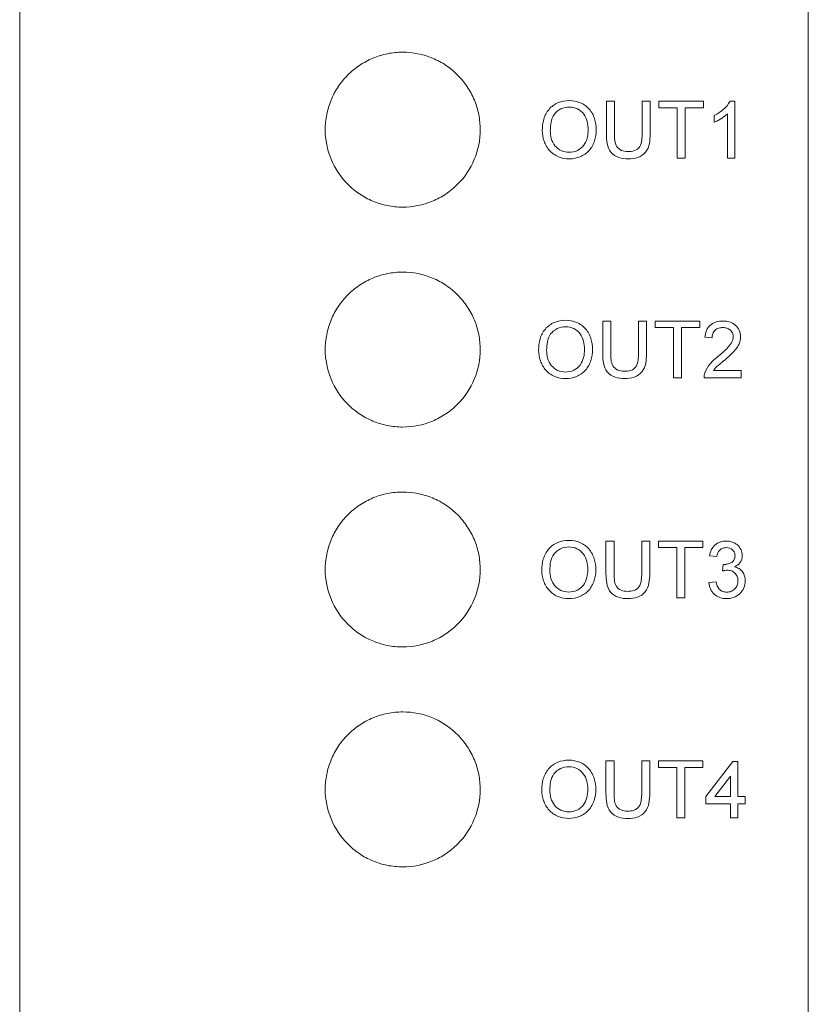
# Model space of a CAD drawing. Header units: millimetres. Extents: x 216 to 455, y 70 to 254.
# Tile 28 of 69: x 406 to 424, y 94 to 116. Entities that reach past the tile are written whole.
import ezdxf

# ---------------------------------------------------------------- set-up
doc = ezdxf.new("R2010")
doc.units = ezdxf.units.MM

msp = doc.modelspace()

# ---------------------------------------------------------------- linework, layer by layer
at = {"lineweight": 15}
for p, q in [((405.95, 218.36), (405.95, 86.466)), ((423.76, 218.36), (423.76, 86.466)), ((419.382, 113.967), (419.201, 113.967)), ((419.201, 113.967), (419.201, 113.229)), ((419.382, 113.237), (419.382, 113.967)), ((420.188, 113.967), (420.007, 113.967)), ((420.007, 113.967), (420.007, 113.237)), ((420.188, 113.229), (420.188, 113.967)), ((420.386, 113.967), (420.386, 113.819)), ((421.39, 113.967), (420.386, 113.967)), ((421.39, 113.819), (421.39, 113.967)), ((422.098, 113.967), (421.992, 113.967)), ((422.098, 112.683), (422.098, 113.967)), ((420.386, 113.819), (420.798, 113.819)), ((420.798, 113.819), (420.798, 112.683)), ((420.979, 113.819), (421.39, 113.819)), ((420.979, 112.683), (420.979, 113.819)), ((421.934, 113.684), (421.934, 112.683)), ((421.637, 113.646), (421.637, 113.495)), ((420.798, 112.683), (420.979, 112.683)), ((421.934, 112.683), (422.098, 112.683)), ((419.118, 109.004), (419.118, 108.266)), ((419.299, 109.004), (419.118, 109.004)), ((419.299, 108.274), (419.299, 109.004)), ((420.105, 109.004), (419.924, 109.004)), ((419.924, 109.004), (419.924, 108.274)), ((420.105, 108.266), (420.105, 109.004)), ((421.307, 109.004), (420.303, 109.004)), ((420.303, 109.004), (420.303, 108.856)), ((421.307, 108.856), (421.307, 109.004)), ((420.303, 108.856), (420.715, 108.856)), ((420.715, 108.856), (420.715, 107.72)), ((420.896, 108.856), (421.307, 108.856)), ((420.896, 107.72), (420.896, 108.856)), ((421.422, 108.642), (421.587, 108.626)), ((422.246, 107.885), (421.617, 107.885)), ((422.246, 107.72), (422.246, 107.885)), ((420.715, 107.72), (420.896, 107.72)), ((421.406, 107.72), (422.246, 107.72)), ((419.372, 104.033), (419.191, 104.033)), ((419.191, 104.033), (419.191, 103.294)), ((419.372, 103.302), (419.372, 104.033)), ((420.179, 104.033), (419.998, 104.033)), ((419.998, 104.033), (419.998, 103.302)), ((420.179, 103.294), (420.179, 104.033)), ((420.377, 104.033), (420.377, 103.884)), ((421.381, 104.033), (420.377, 104.033)), ((420.377, 103.884), (420.788, 103.884)), ((420.788, 103.884), (420.788, 102.748)), ((420.969, 102.748), (420.969, 103.884)), ((420.969, 103.884), (421.381, 103.884)), ((421.381, 103.884), (421.381, 104.033)), ((421.529, 103.703), (421.694, 103.687)), ((421.841, 103.506), (421.824, 103.358)), ((421.677, 103.111), (421.513, 103.094)), ((420.788, 102.748), (420.969, 102.748)), ((419.191, 99.067), (419.191, 98.328)), ((419.372, 99.067), (419.191, 99.067)), ((419.372, 98.337), (419.372, 99.067)), ((419.998, 99.067), (419.998, 98.337)), ((420.179, 99.067), (419.998, 99.067)), ((420.179, 98.328), (420.179, 99.067)), ((420.377, 99.067), (420.377, 98.919)), ((421.381, 99.067), (420.377, 99.067)), ((421.381, 98.919), (421.381, 99.067)), ((422.056, 99.051), (421.447, 98.26)), ((422.171, 99.051), (422.056, 99.051)), ((422.171, 98.26), (422.171, 99.051)), ((420.377, 98.919), (420.788, 98.919)), ((420.788, 98.919), (420.788, 97.783)), ((420.969, 97.783), (420.969, 98.919)), ((420.969, 98.919), (421.381, 98.919)), ((421.65, 98.26), (422.006, 98.723)), ((422.006, 98.723), (422.006, 98.26)), ((421.447, 98.26), (421.447, 98.096)), ((421.447, 98.096), (422.006, 98.096)), ((422.006, 98.26), (421.65, 98.26)), ((422.006, 98.096), (422.006, 97.783)), ((422.336, 98.26), (422.171, 98.26)), ((422.171, 98.096), (422.336, 98.096)), ((422.171, 97.783), (422.171, 98.096)), ((422.336, 98.096), (422.336, 98.26)), ((420.788, 97.783), (420.969, 97.783)), ((422.006, 97.783), (422.171, 97.783))]:
    msp.add_line(p, q, dxfattribs=at)
for points, knots in [([(416.35, 113.327), (416.35, 113.442), (416.339, 113.555), (416.295, 113.778), (416.262, 113.888), (416.174, 114.1), (416.121, 114.2), (415.995, 114.39), (415.921, 114.48), (415.76, 114.642), (415.672, 114.715), (415.481, 114.843), (415.379, 114.898), (415.062, 115.03), (414.83, 115.077), (414.486, 115.077), (414.37, 115.066), (414.144, 115.02), (414.035, 114.987), (413.822, 114.899), (413.719, 114.843), (413.53, 114.716), (413.441, 114.643), (413.278, 114.48), (413.206, 114.391), (413.08, 114.201), (413.026, 114.099), (412.938, 113.888), (412.906, 113.779), (412.861, 113.556), (412.85, 113.441), (412.85, 113.1), (412.895, 112.871), (413.068, 112.451), (413.198, 112.256), (413.438, 112.013), (413.528, 111.939), (413.719, 111.811), (413.819, 111.757), (414.031, 111.668), (414.143, 111.634), (414.368, 111.589), (414.482, 111.577), (414.83, 111.577), (415.058, 111.622), (415.378, 111.755), (415.479, 111.809), (415.669, 111.937), (415.759, 112.011), (416.001, 112.254), (416.131, 112.449), (416.304, 112.868), (416.35, 113.097), (416.35, 113.327)], [0, 0, 0, 0, 0.03125, 0.03125, 0.0625, 0.0625, 0.09375, 0.09375, 0.125, 0.125, 0.15625, 0.15625, 0.1875, 0.1875, 0.25, 0.25, 0.28125, 0.28125, 0.3125, 0.3125, 0.34375, 0.34375, 0.375, 0.375, 0.40625, 0.40625, 0.4375, 0.4375, 0.46875, 0.46875, 0.5, 0.5, 0.5625, 0.5625, 0.625, 0.625, 0.65625, 0.65625, 0.6875, 0.6875, 0.71875, 0.71875, 0.75, 0.75, 0.8125, 0.8125, 0.84375, 0.84375, 0.875, 0.875, 0.9375, 0.9375, 1, 1, 1, 1]), ([(418.362, 113.984), (418.275, 113.982), (418.189, 113.97), (418.031, 113.903), (417.96, 113.85), (417.849, 113.721), (417.809, 113.643), (417.761, 113.479), (417.753, 113.394), (417.752, 113.308)], [0, 0, 0, 0, 0.25, 0.25, 0.5, 0.5, 0.75, 0.75, 1, 1, 1, 1]), ([(418.97, 113.323), (418.969, 113.407), (418.959, 113.49), (418.908, 113.65), (418.869, 113.726), (418.758, 113.853), (418.687, 113.902), (418.532, 113.969), (418.447, 113.982), (418.362, 113.984)], [0, 0, 0, 0, 0.25, 0.25, 0.5, 0.5, 0.75, 0.75, 1, 1, 1, 1]), ([(417.933, 113.306), (417.934, 113.37), (417.938, 113.434), (417.964, 113.56), (417.986, 113.622), (418.063, 113.726), (418.116, 113.766), (418.232, 113.823), (418.298, 113.834), (418.363, 113.836)], [0, 0, 0, 0, 0.25, 0.25, 0.5, 0.5, 0.75, 0.75, 1, 1, 1, 1]), ([(418.363, 113.836), (418.426, 113.834), (418.489, 113.822), (418.601, 113.768), (418.652, 113.727), (418.726, 113.627), (418.751, 113.569), (418.782, 113.449), (418.789, 113.387), (418.789, 113.325)], [0, 0, 0, 0, 0.25, 0.25, 0.5, 0.5, 0.75, 0.75, 1, 1, 1, 1]), ([(421.637, 113.495), (421.665, 113.506), (421.691, 113.518), (421.717, 113.532), (421.743, 113.546), (421.769, 113.561), (421.794, 113.576), (421.819, 113.592), (421.843, 113.608), (421.866, 113.626), (421.89, 113.644), (421.912, 113.663), (421.934, 113.684)], [0, 0, 0, 0, 0.000088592, 0.000088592, 0.000088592, 0.0001770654, 0.0001770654, 0.0001770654, 0.000265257, 0.000265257, 0.000265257, 0.0003545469, 0.0003545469, 0.0003545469, 0.0003545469]), ([(417.752, 113.308), (417.753, 113.226), (417.765, 113.145), (417.82, 112.99), (417.86, 112.917), (417.972, 112.794), (418.041, 112.746), (418.194, 112.682), (418.277, 112.668), (418.361, 112.667)], [0, 0, 0, 0, 0.25, 0.25, 0.5, 0.5, 0.75, 0.75, 1, 1, 1, 1]), ([(418.36, 112.815), (418.299, 112.816), (418.237, 112.827), (418.127, 112.878), (418.078, 112.917), (418, 113.011), (417.972, 113.067), (417.94, 113.184), (417.934, 113.245), (417.933, 113.306)], [0, 0, 0, 0, 0.25, 0.25, 0.5, 0.5, 0.75, 0.75, 1, 1, 1, 1]), ([(418.789, 113.325), (418.788, 113.262), (418.783, 113.201), (418.753, 113.081), (418.727, 113.023), (418.651, 112.923), (418.601, 112.882), (418.487, 112.827), (418.424, 112.817), (418.36, 112.815)], [0, 0, 0, 0, 0.25, 0.25, 0.5, 0.5, 0.75, 0.75, 1, 1, 1, 1]), ([(418.361, 112.667), (418.446, 112.668), (418.529, 112.683), (418.685, 112.748), (418.757, 112.795), (418.867, 112.921), (418.907, 112.997), (418.959, 113.155), (418.969, 113.239), (418.97, 113.323)], [0, 0, 0, 0, 0.25, 0.25, 0.5, 0.5, 0.75, 0.75, 1, 1, 1, 1]), ([(419.201, 113.229), (419.201, 113.156), (419.205, 113.084), (419.232, 112.943), (419.257, 112.871), (419.349, 112.76), (419.413, 112.72), (419.552, 112.674), (419.624, 112.668), (419.698, 112.667)], [0, 0, 0, 0, 0.25, 0.25, 0.5, 0.5, 0.75, 0.75, 1, 1, 1, 1]), ([(419.684, 112.831), (419.634, 112.833), (419.584, 112.839), (419.495, 112.878), (419.456, 112.911), (419.405, 112.995), (419.395, 113.044), (419.383, 113.14), (419.382, 113.189), (419.382, 113.237)], [0, 0, 0, 0, 0.25, 0.25, 0.5, 0.5, 0.75, 0.75, 1, 1, 1, 1]), ([(420.007, 113.237), (420.007, 113.187), (420.005, 113.136), (419.99, 113.036), (419.979, 112.986), (419.927, 112.9), (419.882, 112.869), (419.786, 112.836), (419.735, 112.832), (419.684, 112.831)], [0, 0, 0, 0, 0.25, 0.25, 0.5, 0.5, 0.75, 0.75, 1, 1, 1, 1]), ([(419.698, 112.667), (419.77, 112.668), (419.842, 112.675), (419.979, 112.723), (420.04, 112.766), (420.132, 112.875), (420.158, 112.945), (420.185, 113.086), (420.188, 113.157), (420.188, 113.229)], [0, 0, 0, 0, 0.25, 0.25, 0.5, 0.5, 0.75, 0.75, 1, 1, 1, 1]), ([(416.35, 108.359), (416.35, 108.474), (416.339, 108.587), (416.295, 108.809), (416.262, 108.92), (416.175, 109.131), (416.121, 109.232), (415.995, 109.422), (415.922, 109.512), (415.76, 109.674), (415.673, 109.746), (415.482, 109.875), (415.379, 109.93), (415.062, 110.062), (414.831, 110.109), (414.486, 110.109), (414.37, 110.097), (414.144, 110.052), (414.034, 110.019), (413.822, 109.931), (413.719, 109.875), (413.529, 109.748), (413.441, 109.675), (413.278, 109.511), (413.206, 109.423), (413.08, 109.233), (413.025, 109.131), (412.938, 108.92), (412.906, 108.811), (412.861, 108.588), (412.85, 108.473), (412.85, 108.132), (412.895, 107.903), (413.068, 107.483), (413.197, 107.288), (413.438, 107.045), (413.528, 106.971), (413.718, 106.843), (413.819, 106.789), (414.031, 106.7), (414.143, 106.666), (414.368, 106.621), (414.482, 106.609), (414.83, 106.609), (415.059, 106.654), (415.378, 106.787), (415.479, 106.841), (415.669, 106.969), (415.76, 107.043), (416.001, 107.286), (416.131, 107.481), (416.304, 107.901), (416.35, 108.129), (416.35, 108.359)], [0, 0, 0, 0, 0.03125, 0.03125, 0.0625, 0.0625, 0.09375, 0.09375, 0.125, 0.125, 0.15625, 0.15625, 0.1875, 0.1875, 0.25, 0.25, 0.28125, 0.28125, 0.3125, 0.3125, 0.34375, 0.34375, 0.375, 0.375, 0.40625, 0.40625, 0.4375, 0.4375, 0.46875, 0.46875, 0.5, 0.5, 0.5625, 0.5625, 0.625, 0.625, 0.65625, 0.65625, 0.6875, 0.6875, 0.71875, 0.71875, 0.75, 0.75, 0.8125, 0.8125, 0.84375, 0.84375, 0.875, 0.875, 0.9375, 0.9375, 1, 1, 1, 1]), ([(418.279, 109.021), (418.192, 109.019), (418.106, 109.007), (417.948, 108.94), (417.877, 108.887), (417.766, 108.758), (417.726, 108.68), (417.678, 108.516), (417.67, 108.431), (417.669, 108.345)], [0, 0, 0, 0, 0.25, 0.25, 0.5, 0.5, 0.75, 0.75, 1, 1, 1, 1]), ([(418.887, 108.36), (418.886, 108.444), (418.876, 108.527), (418.825, 108.687), (418.786, 108.762), (418.675, 108.89), (418.604, 108.939), (418.449, 109.006), (418.364, 109.019), (418.279, 109.021)], [0, 0, 0, 0, 0.25, 0.25, 0.5, 0.5, 0.75, 0.75, 1, 1, 1, 1]), ([(421.834, 109.004), (421.783, 109.003), (421.732, 108.999), (421.633, 108.97), (421.586, 108.946), (421.509, 108.879), (421.478, 108.837), (421.438, 108.744), (421.428, 108.693), (421.422, 108.642)], [0, 0, 0, 0, 0.25, 0.25, 0.5, 0.5, 0.75, 0.75, 1, 1, 1, 1]), ([(422.229, 108.65), (422.228, 108.7), (422.221, 108.749), (422.18, 108.839), (422.149, 108.88), (422.075, 108.945), (422.03, 108.969), (421.935, 108.999), (421.884, 109.004), (421.834, 109.004)], [0, 0, 0, 0, 0.25, 0.25, 0.5, 0.5, 0.75, 0.75, 1, 1, 1, 1]), ([(417.85, 108.343), (417.851, 108.408), (417.854, 108.471), (417.881, 108.597), (417.903, 108.659), (417.98, 108.763), (418.033, 108.803), (418.149, 108.86), (418.214, 108.871), (418.28, 108.873)], [0, 0, 0, 0, 0.25, 0.25, 0.5, 0.5, 0.75, 0.75, 1, 1, 1, 1]), ([(418.28, 108.873), (418.343, 108.871), (418.406, 108.859), (418.518, 108.805), (418.569, 108.764), (418.643, 108.664), (418.668, 108.606), (418.699, 108.486), (418.705, 108.424), (418.706, 108.362)], [0, 0, 0, 0, 0.25, 0.25, 0.5, 0.5, 0.75, 0.75, 1, 1, 1, 1]), ([(421.587, 108.626), (421.588, 108.657), (421.592, 108.688), (421.614, 108.747), (421.631, 108.774), (421.678, 108.817), (421.706, 108.833), (421.766, 108.853), (421.799, 108.856), (421.83, 108.856)], [0, 0, 0, 0, 0.25, 0.25, 0.5, 0.5, 0.75, 0.75, 1, 1, 1, 1]), ([(421.83, 108.856), (421.86, 108.856), (421.889, 108.853), (421.945, 108.836), (421.971, 108.821), (422.015, 108.783), (422.034, 108.76), (422.059, 108.707), (422.064, 108.678), (422.065, 108.648)], [0, 0, 0, 0, 0.25, 0.25, 0.5, 0.5, 0.75, 0.75, 1, 1, 1, 1]), ([(422.065, 108.648), (422.063, 108.6), (422.048, 108.553), (422, 108.47), (421.968, 108.433), (421.867, 108.327), (421.794, 108.263), (421.719, 108.201)], [0, 0, 0, 0, 0.25, 0.25, 0.5, 0.5, 1, 1, 1, 1]), ([(421.873, 108.123), (421.956, 108.195), (422.041, 108.265), (422.145, 108.394), (422.175, 108.44), (422.218, 108.541), (422.228, 108.595), (422.229, 108.65)], [0, 0, 0, 0, 0.5, 0.5, 0.75, 0.75, 1, 1, 1, 1]), ([(417.669, 108.345), (417.67, 108.263), (417.682, 108.183), (417.737, 108.028), (417.777, 107.954), (417.889, 107.831), (417.958, 107.783), (418.11, 107.719), (418.194, 107.705), (418.278, 107.704)], [0, 0, 0, 0, 0.25, 0.25, 0.5, 0.5, 0.75, 0.75, 1, 1, 1, 1]), ([(418.277, 107.852), (418.216, 107.854), (418.154, 107.864), (418.043, 107.915), (417.995, 107.955), (417.917, 108.048), (417.889, 108.104), (417.857, 108.221), (417.851, 108.282), (417.85, 108.343)], [0, 0, 0, 0, 0.25, 0.25, 0.5, 0.5, 0.75, 0.75, 1, 1, 1, 1]), ([(418.706, 108.362), (418.705, 108.299), (418.7, 108.238), (418.67, 108.119), (418.644, 108.06), (418.568, 107.96), (418.518, 107.919), (418.404, 107.864), (418.341, 107.854), (418.277, 107.852)], [0, 0, 0, 0, 0.25, 0.25, 0.5, 0.5, 0.75, 0.75, 1, 1, 1, 1]), ([(418.278, 107.704), (418.363, 107.705), (418.446, 107.72), (418.602, 107.785), (418.674, 107.832), (418.784, 107.958), (418.824, 108.034), (418.876, 108.192), (418.886, 108.276), (418.887, 108.36)], [0, 0, 0, 0, 0.25, 0.25, 0.5, 0.5, 0.75, 0.75, 1, 1, 1, 1]), ([(419.118, 108.266), (419.118, 108.193), (419.122, 108.122), (419.149, 107.98), (419.174, 107.909), (419.265, 107.798), (419.33, 107.757), (419.468, 107.711), (419.541, 107.705), (419.615, 107.704)], [0, 0, 0, 0, 0.25, 0.25, 0.5, 0.5, 0.75, 0.75, 1, 1, 1, 1]), ([(419.6, 107.868), (419.551, 107.87), (419.501, 107.876), (419.412, 107.916), (419.373, 107.949), (419.322, 108.032), (419.312, 108.081), (419.3, 108.177), (419.299, 108.226), (419.299, 108.274)], [0, 0, 0, 0, 0.25, 0.25, 0.5, 0.5, 0.75, 0.75, 1, 1, 1, 1]), ([(419.924, 108.274), (419.924, 108.224), (419.922, 108.173), (419.907, 108.073), (419.896, 108.023), (419.844, 107.937), (419.799, 107.906), (419.703, 107.873), (419.651, 107.869), (419.6, 107.868)], [0, 0, 0, 0, 0.25, 0.25, 0.5, 0.5, 0.75, 0.75, 1, 1, 1, 1]), ([(419.615, 107.704), (419.687, 107.705), (419.759, 107.712), (419.896, 107.76), (419.957, 107.803), (420.049, 107.912), (420.075, 107.982), (420.102, 108.123), (420.105, 108.194), (420.105, 108.266)], [0, 0, 0, 0, 0.25, 0.25, 0.5, 0.5, 0.75, 0.75, 1, 1, 1, 1]), ([(421.719, 108.201), (421.657, 108.151), (421.596, 108.099), (421.491, 107.978), (421.45, 107.909), (421.423, 107.835)], [0, 0, 0, 0, 0.5, 0.5, 1, 1, 1, 1]), ([(421.617, 107.885), (421.635, 107.908), (421.653, 107.931), (421.673, 107.952), (421.694, 107.973), (421.716, 107.992), (421.738, 108.011), (421.76, 108.03), (421.783, 108.049), (421.805, 108.067), (421.828, 108.086), (421.85, 108.105), (421.873, 108.123)], [0, 0, 0, 0, 0.0000880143, 0.0000880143, 0.0000880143, 0.0001758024, 0.0001758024, 0.0001758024, 0.0002636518, 0.0002636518, 0.0002636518, 0.0003515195, 0.0003515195, 0.0003515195, 0.0003515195]), ([(421.423, 107.835), (421.417, 107.816), (421.412, 107.798), (421.41, 107.779), (421.408, 107.769), (421.407, 107.76), (421.407, 107.75), (421.406, 107.74), (421.406, 107.73), (421.406, 107.72)], [0, 0, 0, 0, 0.0000578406, 0.0000578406, 0.0000578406, 0.0000874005, 0.0000874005, 0.0000874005, 0.0001171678, 0.0001171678, 0.0001171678, 0.0001171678]), ([(416.35, 103.391), (416.35, 103.506), (416.339, 103.619), (416.295, 103.841), (416.262, 103.952), (416.175, 104.163), (416.121, 104.263), (415.995, 104.453), (415.922, 104.543), (415.761, 104.705), (415.673, 104.778), (415.482, 104.907), (415.38, 104.962), (415.063, 105.094), (414.831, 105.141), (414.486, 105.141), (414.37, 105.129), (414.144, 105.084), (414.034, 105.051), (413.821, 104.962), (413.719, 104.907), (413.529, 104.779), (413.441, 104.707), (413.278, 104.543), (413.205, 104.454), (413.08, 104.265), (413.025, 104.163), (412.938, 103.951), (412.906, 103.843), (412.861, 103.62), (412.85, 103.504), (412.85, 103.164), (412.895, 102.935), (413.068, 102.516), (413.197, 102.32), (413.438, 102.078), (413.527, 102.003), (413.718, 101.875), (413.819, 101.821), (414.031, 101.732), (414.143, 101.698), (414.368, 101.653), (414.482, 101.641), (414.83, 101.641), (415.059, 101.686), (415.379, 101.819), (415.48, 101.874), (415.67, 102.001), (415.76, 102.075), (416.002, 102.318), (416.131, 102.513), (416.304, 102.933), (416.35, 103.161), (416.35, 103.391)], [0, 0, 0, 0, 0.03125, 0.03125, 0.0625, 0.0625, 0.09375, 0.09375, 0.125, 0.125, 0.15625, 0.15625, 0.1875, 0.1875, 0.25, 0.25, 0.28125, 0.28125, 0.3125, 0.3125, 0.34375, 0.34375, 0.375, 0.375, 0.40625, 0.40625, 0.4375, 0.4375, 0.46875, 0.46875, 0.5, 0.5, 0.5625, 0.5625, 0.625, 0.625, 0.65625, 0.65625, 0.6875, 0.6875, 0.71875, 0.71875, 0.75, 0.75, 0.8125, 0.8125, 0.84375, 0.84375, 0.875, 0.875, 0.9375, 0.9375, 1, 1, 1, 1]), ([(418.352, 104.049), (418.266, 104.047), (418.18, 104.035), (418.021, 103.968), (417.951, 103.915), (417.839, 103.786), (417.8, 103.708), (417.751, 103.544), (417.744, 103.459), (417.742, 103.374)], [0, 0, 0, 0, 0.25, 0.25, 0.5, 0.5, 0.75, 0.75, 1, 1, 1, 1]), ([(417.923, 103.372), (417.925, 103.436), (417.928, 103.5), (417.954, 103.625), (417.977, 103.687), (418.054, 103.791), (418.107, 103.831), (418.223, 103.888), (418.288, 103.9), (418.353, 103.901)], [0, 0, 0, 0, 0.25, 0.25, 0.5, 0.5, 0.75, 0.75, 1, 1, 1, 1]), ([(418.961, 103.389), (418.959, 103.472), (418.95, 103.555), (418.899, 103.715), (418.859, 103.79), (418.749, 103.918), (418.678, 103.967), (418.523, 104.034), (418.438, 104.048), (418.352, 104.049)], [0, 0, 0, 0, 0.25, 0.25, 0.5, 0.5, 0.75, 0.75, 1, 1, 1, 1]), ([(418.353, 103.901), (418.417, 103.9), (418.48, 103.888), (418.592, 103.833), (418.642, 103.792), (418.716, 103.692), (418.742, 103.634), (418.773, 103.514), (418.779, 103.452), (418.78, 103.39)], [0, 0, 0, 0, 0.25, 0.25, 0.5, 0.5, 0.75, 0.75, 1, 1, 1, 1]), ([(421.905, 104.033), (421.858, 104.032), (421.813, 104.027), (421.726, 103.996), (421.686, 103.973), (421.618, 103.911), (421.59, 103.874), (421.55, 103.792), (421.538, 103.748), (421.529, 103.703)], [0, 0, 0, 0, 0.25, 0.25, 0.5, 0.5, 0.75, 0.75, 1, 1, 1, 1]), ([(421.694, 103.687), (421.703, 103.74), (421.722, 103.792), (421.781, 103.848), (421.804, 103.862), (421.855, 103.881), (421.882, 103.883), (421.91, 103.884)], [0, 0, 0, 0, 0.5, 0.5, 0.75, 0.75, 1, 1, 1, 1]), ([(422.27, 103.706), (422.268, 103.751), (422.26, 103.796), (422.221, 103.878), (422.194, 103.916), (422.124, 103.974), (422.083, 103.996), (421.997, 104.026), (421.951, 104.031), (421.905, 104.033)], [0, 0, 0, 0, 0.25, 0.25, 0.5, 0.5, 0.75, 0.75, 1, 1, 1, 1]), ([(421.91, 103.884), (421.96, 103.884), (422.011, 103.869), (422.067, 103.817), (422.082, 103.797), (422.101, 103.751), (422.105, 103.726), (422.105, 103.701)], [0, 0, 0, 0, 0.5, 0.5, 0.75, 0.75, 1, 1, 1, 1]), ([(422.105, 103.701), (422.105, 103.672), (422.101, 103.643), (422.076, 103.591), (422.056, 103.568), (422.007, 103.536), (421.98, 103.524), (421.923, 103.508), (421.894, 103.505), (421.864, 103.504)], [0, 0, 0, 0, 0.25, 0.25, 0.5, 0.5, 0.75, 0.75, 1, 1, 1, 1]), ([(422.095, 103.452), (422.119, 103.464), (422.144, 103.477), (422.186, 103.51), (422.206, 103.53), (422.237, 103.575), (422.25, 103.6), (422.266, 103.652), (422.269, 103.679), (422.27, 103.706)], [0, 0, 0, 0, 0.25, 0.25, 0.5, 0.5, 0.75, 0.75, 1, 1, 1, 1]), ([(421.864, 103.504), (421.862, 103.504), (421.86, 103.504), (421.858, 103.504), (421.857, 103.504), (421.855, 103.504), (421.853, 103.505), (421.849, 103.505), (421.845, 103.505), (421.841, 103.506)], [0, 0, 0, 0, 0.00000593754, 0.00000593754, 0.00000593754, 0.00001187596, 0.00001187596, 0.00001187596, 0.00002374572, 0.00002374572, 0.00002374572, 0.00002374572]), ([(422.336, 103.135), (422.335, 103.171), (422.332, 103.206), (422.313, 103.275), (422.297, 103.308), (422.253, 103.366), (422.227, 103.392), (422.165, 103.43), (422.13, 103.443), (422.095, 103.452)], [0, 0, 0, 0, 0.25, 0.25, 0.5, 0.5, 0.75, 0.75, 1, 1, 1, 1]), ([(417.742, 103.374), (417.743, 103.291), (417.756, 103.211), (417.81, 103.056), (417.85, 102.983), (417.962, 102.86), (418.031, 102.811), (418.184, 102.747), (418.268, 102.733), (418.351, 102.732)], [0, 0, 0, 0, 0.25, 0.25, 0.5, 0.5, 0.75, 0.75, 1, 1, 1, 1]), ([(418.351, 102.88), (418.289, 102.882), (418.227, 102.892), (418.117, 102.944), (418.068, 102.983), (417.991, 103.077), (417.963, 103.132), (417.93, 103.25), (417.924, 103.311), (417.923, 103.372)], [0, 0, 0, 0, 0.25, 0.25, 0.5, 0.5, 0.75, 0.75, 1, 1, 1, 1]), ([(418.78, 103.39), (418.779, 103.328), (418.774, 103.266), (418.744, 103.147), (418.718, 103.088), (418.642, 102.989), (418.592, 102.947), (418.478, 102.892), (418.414, 102.882), (418.351, 102.88)], [0, 0, 0, 0, 0.25, 0.25, 0.5, 0.5, 0.75, 0.75, 1, 1, 1, 1]), ([(418.351, 102.732), (418.436, 102.734), (418.52, 102.748), (418.676, 102.813), (418.747, 102.861), (418.858, 102.987), (418.898, 103.062), (418.949, 103.22), (418.959, 103.305), (418.961, 103.389)], [0, 0, 0, 0, 0.25, 0.25, 0.5, 0.5, 0.75, 0.75, 1, 1, 1, 1]), ([(419.191, 103.294), (419.192, 103.222), (419.195, 103.15), (419.222, 103.008), (419.247, 102.937), (419.339, 102.826), (419.403, 102.786), (419.542, 102.739), (419.615, 102.733), (419.688, 102.732)], [0, 0, 0, 0, 0.25, 0.25, 0.5, 0.5, 0.75, 0.75, 1, 1, 1, 1]), ([(419.674, 102.897), (419.625, 102.898), (419.575, 102.904), (419.485, 102.944), (419.446, 102.977), (419.395, 103.061), (419.385, 103.11), (419.374, 103.205), (419.373, 103.254), (419.372, 103.302)], [0, 0, 0, 0, 0.25, 0.25, 0.5, 0.5, 0.75, 0.75, 1, 1, 1, 1]), ([(419.998, 103.302), (419.997, 103.252), (419.996, 103.202), (419.981, 103.102), (419.969, 103.052), (419.918, 102.965), (419.873, 102.934), (419.777, 102.902), (419.725, 102.898), (419.674, 102.897)], [0, 0, 0, 0, 0.25, 0.25, 0.5, 0.5, 0.75, 0.75, 1, 1, 1, 1]), ([(419.688, 102.732), (419.761, 102.733), (419.833, 102.74), (419.97, 102.788), (420.031, 102.831), (420.123, 102.94), (420.148, 103.011), (420.175, 103.151), (420.178, 103.222), (420.179, 103.294)], [0, 0, 0, 0, 0.25, 0.25, 0.5, 0.5, 0.75, 0.75, 1, 1, 1, 1]), ([(421.824, 103.358), (421.832, 103.36), (421.841, 103.362), (421.85, 103.364), (421.859, 103.366), (421.868, 103.368), (421.877, 103.37), (421.894, 103.373), (421.912, 103.375), (421.93, 103.375)], [0, 0, 0, 0, 0.0000270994, 0.0000270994, 0.0000270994, 0.0000542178, 0.0000542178, 0.0000542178, 0.0001083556, 0.0001083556, 0.0001083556, 0.0001083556]), ([(421.93, 103.375), (421.962, 103.374), (421.994, 103.37), (422.054, 103.348), (422.081, 103.33), (422.125, 103.285), (422.143, 103.258), (422.166, 103.2), (422.17, 103.168), (422.171, 103.136)], [0, 0, 0, 0, 0.25, 0.25, 0.5, 0.5, 0.75, 0.75, 1, 1, 1, 1]), ([(421.513, 103.094), (421.518, 103.045), (421.529, 102.997), (421.571, 102.907), (421.6, 102.867), (421.674, 102.799), (421.717, 102.773), (421.811, 102.739), (421.861, 102.733), (421.912, 102.732)], [0, 0, 0, 0, 0.25, 0.25, 0.5, 0.5, 0.75, 0.75, 1, 1, 1, 1]), ([(421.918, 102.88), (421.887, 102.881), (421.856, 102.884), (421.798, 102.905), (421.771, 102.923), (421.709, 102.99), (421.69, 103.051), (421.677, 103.111)], [0, 0, 0, 0, 0.25, 0.25, 0.5, 0.5, 1, 1, 1, 1]), ([(421.912, 102.732), (421.967, 102.733), (422.021, 102.74), (422.125, 102.778), (422.172, 102.807), (422.25, 102.882), (422.284, 102.927), (422.325, 103.026), (422.334, 103.081), (422.336, 103.135)], [0, 0, 0, 0, 0.25, 0.25, 0.5, 0.5, 0.75, 0.75, 1, 1, 1, 1]), ([(422.171, 103.136), (422.17, 103.102), (422.166, 103.069), (422.143, 103.006), (422.124, 102.978), (422.078, 102.928), (422.049, 102.91), (421.986, 102.885), (421.952, 102.881), (421.918, 102.88)], [0, 0, 0, 0, 0.25, 0.25, 0.5, 0.5, 0.75, 0.75, 1, 1, 1, 1]), ([(416.35, 98.423), (416.35, 98.538), (416.339, 98.651), (416.295, 98.873), (416.262, 98.983), (416.175, 99.194), (416.122, 99.295), (415.996, 99.485), (415.922, 99.575), (415.761, 99.737), (415.673, 99.81), (415.482, 99.938), (415.38, 99.994), (415.063, 100.126), (414.831, 100.173), (414.486, 100.173), (414.37, 100.161), (414.143, 100.116), (414.034, 100.083), (413.821, 99.994), (413.718, 99.939), (413.528, 99.811), (413.44, 99.738), (413.277, 99.574), (413.205, 99.486), (413.079, 99.296), (413.025, 99.194), (412.938, 98.983), (412.905, 98.874), (412.861, 98.652), (412.85, 98.536), (412.85, 98.196), (412.895, 97.968), (413.067, 97.548), (413.197, 97.353), (413.437, 97.11), (413.527, 97.036), (413.718, 96.907), (413.818, 96.853), (414.03, 96.764), (414.142, 96.73), (414.368, 96.685), (414.482, 96.673), (414.83, 96.673), (415.059, 96.718), (415.379, 96.852), (415.48, 96.906), (415.67, 97.033), (415.76, 97.108), (416.002, 97.351), (416.131, 97.546), (416.304, 97.965), (416.35, 98.193), (416.35, 98.423)], [0, 0, 0, 0, 0.03125, 0.03125, 0.0625, 0.0625, 0.09375, 0.09375, 0.125, 0.125, 0.15625, 0.15625, 0.1875, 0.1875, 0.25, 0.25, 0.28125, 0.28125, 0.3125, 0.3125, 0.34375, 0.34375, 0.375, 0.375, 0.40625, 0.40625, 0.4375, 0.4375, 0.46875, 0.46875, 0.5, 0.5, 0.5625, 0.5625, 0.625, 0.625, 0.65625, 0.65625, 0.6875, 0.6875, 0.71875, 0.71875, 0.75, 0.75, 0.8125, 0.8125, 0.84375, 0.84375, 0.875, 0.875, 0.9375, 0.9375, 1, 1, 1, 1]), ([(418.352, 99.084), (418.266, 99.082), (418.179, 99.07), (418.021, 99.002), (417.95, 98.949), (417.839, 98.82), (417.8, 98.742), (417.751, 98.578), (417.744, 98.493), (417.742, 98.408)], [0, 0, 0, 0, 0.25, 0.25, 0.5, 0.5, 0.75, 0.75, 1, 1, 1, 1]), ([(418.961, 98.423), (418.959, 98.507), (418.95, 98.589), (418.899, 98.749), (418.859, 98.825), (418.749, 98.952), (418.678, 99.002), (418.523, 99.068), (418.438, 99.082), (418.352, 99.084)], [0, 0, 0, 0, 0.25, 0.25, 0.5, 0.5, 0.75, 0.75, 1, 1, 1, 1]), ([(417.923, 98.406), (417.925, 98.47), (417.928, 98.534), (417.954, 98.659), (417.977, 98.722), (418.054, 98.826), (418.107, 98.866), (418.223, 98.922), (418.288, 98.934), (418.353, 98.935)], [0, 0, 0, 0, 0.25, 0.25, 0.5, 0.5, 0.75, 0.75, 1, 1, 1, 1]), ([(418.353, 98.935), (418.417, 98.934), (418.48, 98.922), (418.592, 98.867), (418.642, 98.827), (418.716, 98.727), (418.742, 98.669), (418.773, 98.549), (418.779, 98.486), (418.78, 98.424)], [0, 0, 0, 0, 0.25, 0.25, 0.5, 0.5, 0.75, 0.75, 1, 1, 1, 1]), ([(417.742, 98.408), (417.743, 98.326), (417.756, 98.245), (417.81, 98.09), (417.85, 98.017), (417.962, 97.894), (418.031, 97.846), (418.184, 97.782), (418.268, 97.768), (418.351, 97.767)], [0, 0, 0, 0, 0.25, 0.25, 0.5, 0.5, 0.75, 0.75, 1, 1, 1, 1]), ([(418.351, 97.915), (418.289, 97.916), (418.227, 97.926), (418.117, 97.978), (418.068, 98.017), (417.991, 98.111), (417.963, 98.167), (417.93, 98.284), (417.924, 98.345), (417.923, 98.406)], [0, 0, 0, 0, 0.25, 0.25, 0.5, 0.5, 0.75, 0.75, 1, 1, 1, 1]), ([(418.78, 98.424), (418.779, 98.362), (418.774, 98.301), (418.744, 98.181), (418.718, 98.123), (418.642, 98.023), (418.592, 97.982), (418.478, 97.926), (418.414, 97.916), (418.351, 97.915)], [0, 0, 0, 0, 0.25, 0.25, 0.5, 0.5, 0.75, 0.75, 1, 1, 1, 1]), ([(418.351, 97.767), (418.436, 97.768), (418.52, 97.782), (418.676, 97.848), (418.748, 97.895), (418.858, 98.021), (418.898, 98.097), (418.949, 98.255), (418.959, 98.339), (418.961, 98.423)], [0, 0, 0, 0, 0.25, 0.25, 0.5, 0.5, 0.75, 0.75, 1, 1, 1, 1]), ([(419.191, 98.328), (419.192, 98.256), (419.195, 98.184), (419.222, 98.043), (419.247, 97.972), (419.339, 97.86), (419.403, 97.82), (419.542, 97.774), (419.615, 97.768), (419.688, 97.767)], [0, 0, 0, 0, 0.25, 0.25, 0.5, 0.5, 0.75, 0.75, 1, 1, 1, 1]), ([(419.674, 97.931), (419.625, 97.932), (419.575, 97.939), (419.485, 97.978), (419.446, 98.011), (419.395, 98.095), (419.385, 98.144), (419.374, 98.24), (419.373, 98.288), (419.372, 98.337)], [0, 0, 0, 0, 0.25, 0.25, 0.5, 0.5, 0.75, 0.75, 1, 1, 1, 1]), ([(419.998, 98.337), (419.997, 98.287), (419.996, 98.236), (419.981, 98.136), (419.969, 98.086), (419.918, 98), (419.873, 97.969), (419.777, 97.936), (419.725, 97.932), (419.674, 97.931)], [0, 0, 0, 0, 0.25, 0.25, 0.5, 0.5, 0.75, 0.75, 1, 1, 1, 1]), ([(419.688, 97.767), (419.761, 97.767), (419.833, 97.775), (419.97, 97.823), (420.031, 97.866), (420.123, 97.975), (420.148, 98.045), (420.175, 98.186), (420.178, 98.257), (420.179, 98.328)], [0, 0, 0, 0, 0.25, 0.25, 0.5, 0.5, 0.75, 0.75, 1, 1, 1, 1])]:
    msp.add_open_spline(points, degree=3, knots=knots, dxfattribs=at)
msp.add_open_spline([(421.992, 113.967), (421.916, 113.823), (421.782, 113.721), (421.637, 113.646)], degree=3, dxfattribs=at)

doc.saveas('drawing.dxf')
